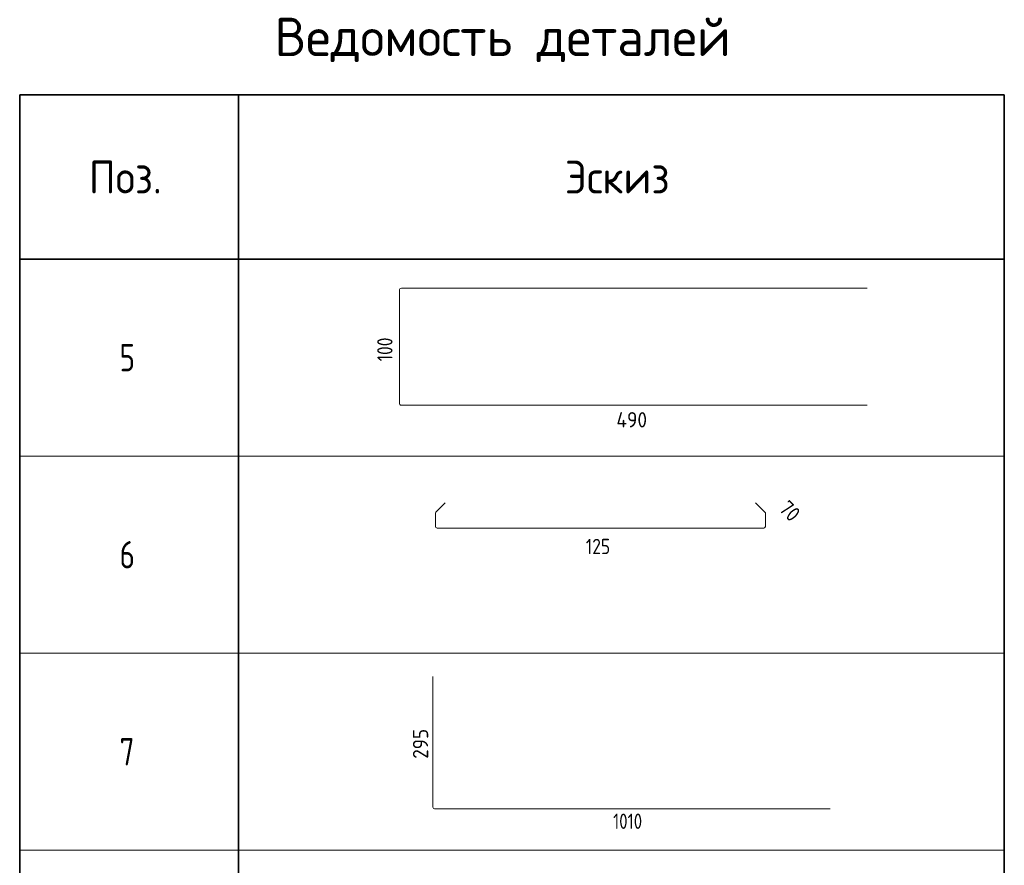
# Model space of a CAD drawing. Header units: millimetres. Extents: x -49773 to 2322955, y -3321 to 58485.
# Tile 237 of 256: x 1020069 to 1029069, y 12133 to 19858. Entities that reach past the tile are written whole.
import ezdxf

# ---------------------------------------------------------------- set-up
doc = ezdxf.new("R2010")
doc.units = ezdxf.units.MM
doc.layers.add('Standard', color=7, linetype='Continuous', lineweight=25)
doc.styles.add('ISOCPEUR', font='txt')

msp = doc.modelspace()

# ---------------------------------------------------------------- linework, layer by layer
at = {"layer": 'Standard', "color": 7, "linetype": 'Continuous', "lineweight": 35, "transparency": 33554687}
for p, q in [((1020069.4, 19170.2), (1029069.4, 19170.2)), ((1020069.4, 17670.2), (1020069.4, 19170.2)), ((1020069.4, 19170.2), (1020069.4, 15870.2)), ((1022069.4, 17670.2), (1022069.4, 19170.2)), ((1022069.4, 19170.2), (1022069.4, 15870.2)), ((1029069.4, 17670.2), (1029069.4, 19170.2)), ((1029069.4, 19170.2), (1029069.4, 15870.2)), ((1029069.4, 17670.2), (1020069.4, 17670.2)), ((1020069.4, 17370.2), (1020069.4, 14070.2)), ((1022069.4, 17370.2), (1022069.4, 14070.2)), ((1029069.4, 17370.2), (1029069.4, 14070.2)), ((1020069.4, 15570.2), (1020069.4, 12270.2)), ((1022069.4, 15570.2), (1022069.4, 12270.2)), ((1029069.4, 15570.2), (1029069.4, 12270.2)), ((1020069.4, 13770.2), (1020069.4, 10470.2)), ((1022069.4, 13770.2), (1022069.4, 10470.2)), ((1029069.4, 13770.2), (1029069.4, 10470.2))]:
    msp.add_line(p, q, dxfattribs=at)
at = {"layer": 'Standard', "color": 4, "linetype": 'Continuous', "lineweight": 18, "transparency": 33554687}
for p, q in [((1023539.6, 16354.9), (1023539.6, 17384.7)), ((1023559.3, 17404.3), (1027816.2, 17404.3)), ((1027816.2, 16335.2), (1023559.3, 16335.2)), ((1023845.6, 12664.1), (1023845.6, 13857.8)), ((1027477, 12647.4), (1023862.4, 12647.4))]:
    msp.add_line(p, q, dxfattribs=at)
at = {"layer": 'Standard', "color": 7, "linetype": 'Continuous', "lineweight": 13, "transparency": 33554687}
for p, q in [((1020069.4, 15870.2), (1029069.4, 15870.2)), ((1020069.4, 14070.2), (1029069.4, 14070.2)), ((1020069.4, 12270.2), (1029069.4, 12270.2))]:
    msp.add_line(p, q, dxfattribs=at)
at = {"layer": 'Standard', "color": 40, "linetype": 'Continuous', "lineweight": 18, "transparency": 33554687}
for p, q in [((1023873.4, 15359.2), (1023959.4, 15445.1)), ((1026795.6, 15445.1), (1026881.6, 15359.2)), ((1023868.7, 15229.3), (1023868.7, 15347.9)), ((1026886.3, 15347.9), (1026886.3, 15229.3)), ((1026870.3, 15213.3), (1023884.7, 15213.3))]:
    msp.add_line(p, q, dxfattribs=at)
at = {"layer": 'Standard', "color": 4, "linetype": 'Continuous', "lineweight": 18, "transparency": 33554687}
for centre, radius, start, end in [((1023559.3, 17384.7), 19.7, 90, 180), ((1023559.3, 16354.9), 19.7, 180, 270), ((1023862.4, 12664.1), 16.7, 180, 270)]:
    msp.add_arc(centre, radius, start, end, dxfattribs=at)
at = {"layer": 'Standard', "color": 40, "linetype": 'Continuous', "lineweight": 18, "transparency": 33554687}
for centre, start, end in [((1023884.7, 15347.9), 135, 180), ((1026870.3, 15347.9), 0, 45), ((1023884.7, 15229.3), 180, 270), ((1026870.3, 15229.3), 270, 0)]:
    msp.add_arc(centre, 16, start, end, dxfattribs=at)

# ---------------------------------------------------------------- texts
at = {"layer": 'Standard', "color": 7, "linetype": 'Continuous', "lineweight": 35, "transparency": 33554687, "insert": (1022399.4, 19470.2), "char_height": 350, "width": 4509.788, "attachment_point": 7, "style": 'ISOCPEUR'}
msp.add_mtext('\\W0.98;Ведомость деталей', dxfattribs=at)
at = {"layer": 'Standard', "color": 7, "linetype": 'Continuous', "lineweight": 25, "transparency": 33554687, "attachment_point": 7, "style": 'ISOCPEUR'}
for s, insert, char_height, width in [('\\W0.92;Поз.', (1020701.9, 18270.2), 300, 872.973), ('\\W0.94;Эскиз', (1025051.9, 18270.2), 300, 1176.119), ('\\W0.78;5', (1020981.9, 16645.2), 250, 271.994), ('\\W0.78;6', (1020981.9, 14845.2), 250, 271.994), ('\\W0.78;7', (1020981.9, 13045.2), 250, 271.994)]:
    msp.add_mtext(s, dxfattribs=dict(at, insert=insert, char_height=char_height, width=width))
at = {"layer": 'Standard', "color": 7, "linetype": 'Continuous', "lineweight": 13, "transparency": 33554687, "char_height": 140, "attachment_point": 7, "style": 'ISOCPEUR'}
for s, insert, width, rotation in [('\\W0.83;100', (1023477.4, 16736.8), 323.637, 90), ('\\W0.87;70', (1026999.4, 15379.9), 257.045, 315), ('\\W0.91;295', (1023803.3, 13105.6), 357.631, 90)]:
    msp.add_mtext(s, dxfattribs=dict(at, insert=insert, width=width, rotation=rotation))
for s, insert, width in [('\\W0.92;490', (1025523.9, 16132.9), 371.911), ('\\W0.83;125', (1025244.5, 14975.3), 323.644), ('\\W0.80;1010', (1025493.3, 12465), 391.806)]:
    msp.add_mtext(s, dxfattribs=dict(at, insert=insert, width=width))

doc.saveas('drawing.dxf')
